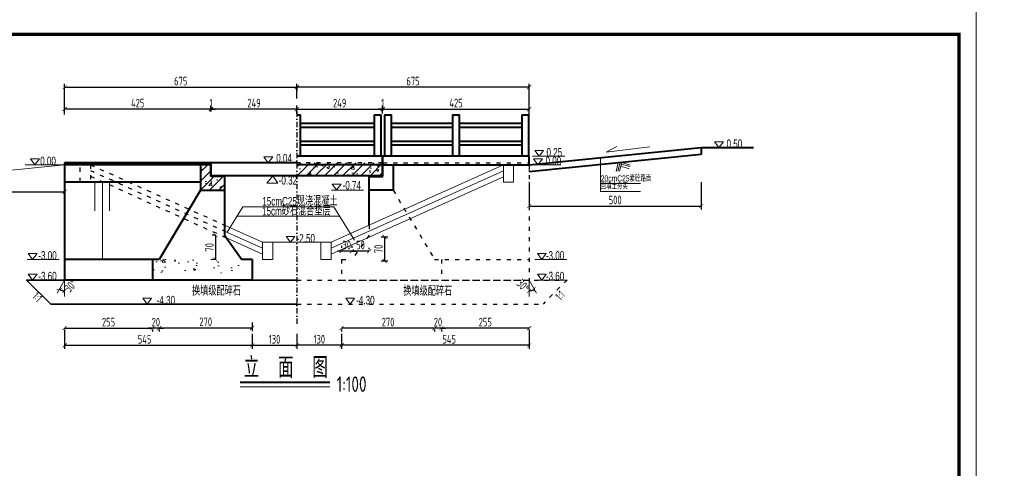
# Model space of a CAD drawing. Header units: inches. Extents: x 97745 to 142261, y 62673 to 100665.
# Tile 32 of 148: x 105171 to 108033, y 75576 to 76881. Entities that reach past the tile are written whole.
import ezdxf
from ezdxf.enums import TextEntityAlignment as Align

# ---------------------------------------------------------------- set-up
doc = ezdxf.new("R2010")
doc.units = ezdxf.units.IN
doc.header["$MEASUREMENT"] = 0
doc.linetypes.add('ACAD_ISO03W100', pattern=[30, 12, -18])
doc.linetypes.add('DASHDOTX2', pattern=[2, 1, -0.5, 0, -0.5])
doc.layers.get('0').update_dxf_attribs({"lineweight": 15})
for name, color, linetype, lineweight in [('BM1', 7, 'Continuous', 15), ('文字', 7, 'Continuous', 20), ('标注', 3, 'Continuous', 18), ('栏杆', 5, 'Continuous', 40), ('粗实线', 7, 'Continuous', 35), ('细实线', 4, 'Continuous', 15), ('虚线', 2, 'ACAD_ISO03W100', 25), ('轮廓线', 1, 'Continuous', 40)]:
    doc.layers.add(name, color=color, linetype=linetype, lineweight=lineweight)
doc.layers.add('轴线', color=3, linetype='DASHDOTX2')
doc.styles.add('03、he-e', font='hztxt_e.shx', dxfattribs={"width": 0.65, "bigfont": 'hztxt.shx'})
doc.styles.add('HZ', font='tssdeng.shx', dxfattribs={"width": 0.65, "bigfont": 'hztxt.shx'})
doc.styles.add('HZTXT', font='tssdeng.shx', dxfattribs={"width": 0.75, "bigfont": 'hztxt.shx'})
doc.styles.get("Standard").update_dxf_attribs({"font": 'hztxt_e.shx', "width": 0.7, "bigfont": 'hztxt.shx'})
doc.dimstyles.new('3', dxfattribs={"dimtxt": 25, "dimasz": 12, "dimexe": 10, "dimexo": 30, "dimgap": 5, "dimtad": 1, "dimdec": 0, "dimzin": 0, "dimdsep": 46, "dimtxsty": 'HZTXT', "dimblk": 'ARCHTICK', "dimcen": 0, "dimclrt": 7, "dimazin": 2, "dimtfac": 1, "dimtdec": 0, "dimtix": 1, "dimtmove": 2, "dimatfit": 3, "dimfxl": 250, "dimtolj": 1, "dimtzin": 0, "dimarcsym": 0})
doc.dimstyles.new('6', dxfattribs={"dimtxt": 25, "dimasz": 12, "dimexe": 10, "dimexo": 130, "dimgap": 5, "dimtad": 1, "dimdec": 0, "dimzin": 0, "dimdsep": 46, "dimtxsty": 'HZTXT', "dimblk": 'ARCHTICK', "dimcen": 0, "dimclrt": 7, "dimazin": 2, "dimtfac": 1, "dimtdec": 0, "dimtix": 1, "dimtmove": 2, "dimatfit": 3, "dimfxl": 250, "dimtolj": 1, "dimtzin": 0, "dimarcsym": 0})
pattern_1 = [(50, (82347.42, -47011.185), (71.726018, -6.275213), [7.5, -82.5]), (355, (82347.42, -47011.185), (-13.875133, 75.219213), [6, -66]), (100.4514, (82353.4, -47011.71), (57.85094, 68.943954), [6.37402, -70.11421]), (46.1842, (82347.42, -46991.185), (106.724105, -16.5519), [11.25, -123.75]), (96.6356, (82356.31, -46992.56), (93.46627, 97.41179), [9.56103, -105.1713]), (351.1842, (82347.42, -46991.18), (93.46619, 97.41186), [9, -99]), (21, (82357.42, -46996.185), (59.690705, -40.26189), [7.5, -82.5]), (326, (82357.42, -46996.185), (24.331533, 72.515005), [6, -66]), (71.4514, (82362.394, -46999.54), (84.022263, 32.25305), [6.37402, -70.11421]), (37.5, (82347.42, -47011.185), (1.2159855, 33.2893854), [0, -65.2, 0, -67, 0, -66.25]), (7.5, (82347.42, -47011.185), (26.306954, 39.441171), [0, -38.2, 0, -63.7, 0, -25.25]), (327.5, (82325.12, -47011.185), (53.3822436, -2.255487), [0, -25, 0, -78, 0, -103.5]), (317.5, (82315.12, -47011.185), (58.318617, 10.010498), [0, -32.5, 0, -51.8, 0, -73.5])]
pattern_2 = [(45, (82347.42, -47011.185), (-13.2582521, 13.2582521), [])]

# ---------------------------------------------------------------- blocks, each defined once
blk = doc.blocks.new('_ArchTick')
at = {"color": 0, "linetype": 'ByBlock', "const_width": 0.15}
blk.add_lwpolyline([(-0.5, -0.5), (0.5, 0.5)], dxfattribs=at)
blk = doc.blocks.new('*D553')
at = {"color": 0, "lineweight": -2}
for p, q in [((105726.8, 76620.8), (105714.8, 76620.8)), ((105726.8, 76613.8), (105726.8, 76630.8)), ((105726.8, 76620.8), (105727.8, 76620.8)), ((105727.8, 76613.8), (105727.8, 76630.8)), ((105727.8, 76620.8), (105739.8, 76620.8))]:
    blk.add_line(p, q, dxfattribs=at)
at = {"color": 0, "lineweight": -2, "xscale": 12, "yscale": 12, "zscale": 12}
blk.add_blockref('_ArchTick', (105726.8, 76620.8), dxfattribs=at)
at = {"color": 0, "lineweight": -2, "xscale": 12, "yscale": 12, "zscale": 12, "rotation": 180}
blk.add_blockref('_ArchTick', (105727.8, 76620.8), dxfattribs=at)
at = {"color": 7, "insert": (105727.3, 76638.3), "char_height": 25, "attachment_point": 5, "style": 'HZTXT'}
blk.add_mtext('\\A1;1', dxfattribs=at)
blk = doc.blocks.new('*D554')
at = {"color": 0, "lineweight": -2}
for p, q in [((106651.8, 76605.1), (106651.8, 76694.6)), ((106651.8, 76684.6), (105976.8, 76684.6)), ((105976.8, 76683.1), (105976.8, 76674.6))]:
    blk.add_line(p, q, dxfattribs=at)
at = {"color": 0, "lineweight": -2, "xscale": 12, "yscale": 12, "zscale": 12, "rotation": 180}
blk.add_blockref('_ArchTick', (105976.8, 76684.6), dxfattribs=at)
at = {"color": 0, "lineweight": -2, "xscale": 12, "yscale": 12, "zscale": 12}
blk.add_blockref('_ArchTick', (106651.8, 76684.6), dxfattribs=at)
at = {"color": 7, "insert": (106314.3, 76702.1), "char_height": 25, "attachment_point": 5, "style": 'HZTXT'}
blk.add_mtext('\\A1;675', dxfattribs=at)
blk = doc.blocks.new('三角形')
at = {"layer": '轮廓线', "color": 0, "lineweight": 20}
for p, q in [((24441.9, 199232.1), (24477.5, 199232.1)), ((24459.3, 199208.6), (24441.9, 199232.1)), ((24477.5, 199232.1), (24459.3, 199208.6))]:
    blk.add_line(p, q, dxfattribs=at)
blk = doc.blocks.new('*D555')
at = {"color": 0, "lineweight": -2}
for p, q in [((106651.8, 75984), (106396.8, 75984)), ((106396.8, 75980), (106396.8, 75974)), ((106651.8, 75980), (106651.8, 75974))]:
    blk.add_line(p, q, dxfattribs=at)
at = {"color": 0, "lineweight": -2, "xscale": 12, "yscale": 12, "zscale": 12, "rotation": 180}
blk.add_blockref('_ArchTick', (106396.8, 75984), dxfattribs=at)
at = {"color": 0, "lineweight": -2, "xscale": 12, "yscale": 12, "zscale": 12}
blk.add_blockref('_ArchTick', (106651.8, 75984), dxfattribs=at)
at = {"color": 7, "insert": (106524.3, 76001.5), "char_height": 25, "attachment_point": 5, "style": 'HZTXT'}
blk.add_mtext('\\A1;255', dxfattribs=at)
blk = doc.blocks.new('*D556')
at = {"color": 0, "lineweight": -2}
for p, q in [((106376.8, 75984), (106364.8, 75984)), ((106396.8, 75984), (106376.8, 75984)), ((106376.8, 75980), (106376.8, 75974)), ((106396.8, 75984), (106408.8, 75984)), ((106396.8, 75980), (106396.8, 75974))]:
    blk.add_line(p, q, dxfattribs=at)
at = {"color": 0, "lineweight": -2, "xscale": 12, "yscale": 12, "zscale": 12}
blk.add_blockref('_ArchTick', (106376.8, 75984), dxfattribs=at)
at = {"color": 0, "lineweight": -2, "xscale": 12, "yscale": 12, "zscale": 12, "rotation": 180}
blk.add_blockref('_ArchTick', (106396.8, 75984), dxfattribs=at)
at = {"color": 7, "insert": (106386.8, 76001.5), "char_height": 25, "attachment_point": 5, "style": 'HZTXT'}
blk.add_mtext('\\A1;20', dxfattribs=at)
blk = doc.blocks.new('*D557')
at = {"color": 0, "lineweight": -2}
for p, q in [((106376.8, 75984), (106106.8, 75984)), ((106106.8, 75980), (106106.8, 75974)), ((106376.8, 75980), (106376.8, 75974))]:
    blk.add_line(p, q, dxfattribs=at)
at = {"color": 0, "lineweight": -2, "xscale": 12, "yscale": 12, "zscale": 12, "rotation": 180}
blk.add_blockref('_ArchTick', (106106.8, 75984), dxfattribs=at)
at = {"color": 0, "lineweight": -2, "xscale": 12, "yscale": 12, "zscale": 12}
blk.add_blockref('_ArchTick', (106376.8, 75984), dxfattribs=at)
at = {"color": 7, "insert": (106241.8, 76001.5), "char_height": 25, "attachment_point": 5, "style": 'HZTXT'}
blk.add_mtext('\\A1;270', dxfattribs=at)
blk = doc.blocks.new('*D558')
at = {"color": 0, "lineweight": -2}
for p, q in [((106651.8, 75980), (106651.8, 75924)), ((106106.8, 75967.6), (106106.8, 75924)), ((106651.8, 75934), (106106.8, 75934))]:
    blk.add_line(p, q, dxfattribs=at)
at = {"color": 0, "lineweight": -2, "xscale": 12, "yscale": 12, "zscale": 12, "rotation": 180}
blk.add_blockref('_ArchTick', (106106.8, 75934), dxfattribs=at)
at = {"color": 0, "lineweight": -2, "xscale": 12, "yscale": 12, "zscale": 12}
blk.add_blockref('_ArchTick', (106651.8, 75934), dxfattribs=at)
at = {"color": 7, "insert": (106419.3, 75951.5), "char_height": 25, "attachment_point": 5, "style": 'HZTXT'}
blk.add_mtext('\\A1;545', dxfattribs=at)
blk = doc.blocks.new('*D559')
at = {"color": 0, "lineweight": -2}
for p, q in [((105301.8, 75984), (105556.8, 75984)), ((105301.8, 75980), (105301.8, 75974)), ((105556.8, 75979.3), (105556.8, 75974))]:
    blk.add_line(p, q, dxfattribs=at)
at = {"color": 0, "lineweight": -2, "xscale": 12, "yscale": 12, "zscale": 12, "rotation": 180}
blk.add_blockref('_ArchTick', (105301.8, 75984), dxfattribs=at)
at = {"color": 0, "lineweight": -2, "xscale": 12, "yscale": 12, "zscale": 12}
blk.add_blockref('_ArchTick', (105556.8, 75984), dxfattribs=at)
at = {"color": 7, "insert": (105429.3, 76001.5), "char_height": 25, "attachment_point": 5, "style": 'HZTXT'}
blk.add_mtext('\\A1;255', dxfattribs=at)
blk = doc.blocks.new('*D560')
at = {"color": 0, "lineweight": -2}
for p, q in [((105576.8, 75984.7), (105846.8, 75984.7)), ((105576.8, 75979.3), (105576.8, 75974.7)), ((105846.8, 76000.7), (105846.8, 75974.7))]:
    blk.add_line(p, q, dxfattribs=at)
at = {"color": 0, "lineweight": -2, "xscale": 12, "yscale": 12, "zscale": 12, "rotation": 180}
blk.add_blockref('_ArchTick', (105576.8, 75984.7), dxfattribs=at)
at = {"color": 0, "lineweight": -2, "xscale": 12, "yscale": 12, "zscale": 12}
blk.add_blockref('_ArchTick', (105846.8, 75984.7), dxfattribs=at)
at = {"color": 7, "insert": (105711.8, 76002.2), "char_height": 25, "attachment_point": 5, "style": 'HZTXT'}
blk.add_mtext('\\A1;270', dxfattribs=at)
blk = doc.blocks.new('*D561')
at = {"color": 0, "lineweight": -2}
for p, q in [((105301.8, 75977.6), (105301.8, 75924)), ((105846.8, 75967.6), (105846.8, 75924)), ((105301.8, 75934), (105846.8, 75934))]:
    blk.add_line(p, q, dxfattribs=at)
at = {"color": 0, "lineweight": -2, "xscale": 12, "yscale": 12, "zscale": 12, "rotation": 180}
blk.add_blockref('_ArchTick', (105301.8, 75934), dxfattribs=at)
at = {"color": 0, "lineweight": -2, "xscale": 12, "yscale": 12, "zscale": 12}
blk.add_blockref('_ArchTick', (105846.8, 75934), dxfattribs=at)
at = {"color": 7, "insert": (105534.3, 75951.5), "char_height": 25, "attachment_point": 5, "style": 'HZTXT'}
blk.add_mtext('\\A1;545', dxfattribs=at)
blk = doc.blocks.new('*D562')
at = {"color": 0, "lineweight": -2}
for p, q in [((105301.8, 76613.8), (105301.8, 76630.8)), ((105726.8, 76620.8), (105301.8, 76620.8)), ((105726.8, 76613.8), (105726.8, 76630.8))]:
    blk.add_line(p, q, dxfattribs=at)
at = {"color": 0, "lineweight": -2, "xscale": 12, "yscale": 12, "zscale": 12, "rotation": 180}
blk.add_blockref('_ArchTick', (105301.8, 76620.8), dxfattribs=at)
at = {"color": 0, "lineweight": -2, "xscale": 12, "yscale": 12, "zscale": 12}
blk.add_blockref('_ArchTick', (105726.8, 76620.8), dxfattribs=at)
at = {"color": 7, "insert": (105514.3, 76638.3), "char_height": 25, "attachment_point": 5, "style": 'HZTXT'}
blk.add_mtext('\\A1;425', dxfattribs=at)
blk = doc.blocks.new('*D563')
at = {"color": 0, "lineweight": -2}
for p, q in [((105846.8, 75967.6), (105846.8, 75924)), ((105976.8, 75965.1), (105976.8, 75924)), ((105846.8, 75934), (105976.8, 75934))]:
    blk.add_line(p, q, dxfattribs=at)
at = {"color": 0, "lineweight": -2, "xscale": 12, "yscale": 12, "zscale": 12, "rotation": 180}
blk.add_blockref('_ArchTick', (105846.8, 75934), dxfattribs=at)
at = {"color": 0, "lineweight": -2, "xscale": 12, "yscale": 12, "zscale": 12}
blk.add_blockref('_ArchTick', (105976.8, 75934), dxfattribs=at)
at = {"color": 7, "insert": (105911.8, 75951.5), "char_height": 25, "attachment_point": 5, "style": 'HZTXT'}
blk.add_mtext('\\A1;130', dxfattribs=at)
blk = doc.blocks.new('*D564')
at = {"color": 0, "lineweight": -2}
for p, q in [((106226.8, 76615.7), (106226.8, 76630.8)), ((106226.8, 76620.8), (106651.8, 76620.8)), ((106651.8, 76608.3), (106651.8, 76630.8))]:
    blk.add_line(p, q, dxfattribs=at)
at = {"color": 0, "lineweight": -2, "xscale": 12, "yscale": 12, "zscale": 12, "rotation": 180}
blk.add_blockref('_ArchTick', (106226.8, 76620.8), dxfattribs=at)
at = {"color": 0, "lineweight": -2, "xscale": 12, "yscale": 12, "zscale": 12}
blk.add_blockref('_ArchTick', (106651.8, 76620.8), dxfattribs=at)
at = {"color": 7, "insert": (106439.3, 76638.3), "char_height": 25, "attachment_point": 5, "style": 'HZTXT'}
blk.add_mtext('\\A1;425', dxfattribs=at)
blk = doc.blocks.new('*D565')
at = {"color": 0, "lineweight": -2}
for p, q in [((105976.8, 75967.6), (105976.8, 75924)), ((106106.8, 75967.6), (106106.8, 75924)), ((106106.8, 75934), (105976.8, 75934))]:
    blk.add_line(p, q, dxfattribs=at)
at = {"color": 0, "lineweight": -2, "xscale": 12, "yscale": 12, "zscale": 12, "rotation": 180}
blk.add_blockref('_ArchTick', (105976.8, 75934), dxfattribs=at)
at = {"color": 0, "lineweight": -2, "xscale": 12, "yscale": 12, "zscale": 12}
blk.add_blockref('_ArchTick', (106106.8, 75934), dxfattribs=at)
at = {"color": 7, "insert": (106041.8, 75951.5), "char_height": 25, "attachment_point": 5, "style": 'HZTXT'}
blk.add_mtext('\\A1;130', dxfattribs=at)
blk = doc.blocks.new('*D586')
at = {"color": 0, "lineweight": -2}
for p, q in [((105976.8, 76608.3), (105976.8, 76630.8)), ((105976.8, 76620.8), (106225.8, 76620.8)), ((106225.8, 76608.3), (106225.8, 76630.8))]:
    blk.add_line(p, q, dxfattribs=at)
at = {"color": 0, "lineweight": -2, "xscale": 12, "yscale": 12, "zscale": 12, "rotation": 180}
blk.add_blockref('_ArchTick', (105976.8, 76620.8), dxfattribs=at)
at = {"color": 0, "lineweight": -2, "xscale": 12, "yscale": 12, "zscale": 12}
blk.add_blockref('_ArchTick', (106225.8, 76620.8), dxfattribs=at)
at = {"color": 7, "insert": (106101.3, 76638.3), "char_height": 25, "attachment_point": 5, "style": 'HZTXT'}
blk.add_mtext('\\A1;249', dxfattribs=at)
blk = doc.blocks.new('*D590')
at = {"color": 0, "lineweight": -2}
for p, q in [((105727.8, 76613.8), (105727.8, 76630.8)), ((105976.8, 76620.8), (105727.8, 76620.8)), ((105976.8, 76613.8), (105976.8, 76630.8))]:
    blk.add_line(p, q, dxfattribs=at)
at = {"color": 0, "lineweight": -2, "xscale": 12, "yscale": 12, "zscale": 12, "rotation": 180}
blk.add_blockref('_ArchTick', (105727.8, 76620.8), dxfattribs=at)
at = {"color": 0, "lineweight": -2, "xscale": 12, "yscale": 12, "zscale": 12}
blk.add_blockref('_ArchTick', (105976.8, 76620.8), dxfattribs=at)
at = {"color": 7, "insert": (105852.3, 76638.3), "char_height": 25, "attachment_point": 5, "style": 'HZTXT'}
blk.add_mtext('\\A1;249', dxfattribs=at)
blk = doc.blocks.new('*D600')
at = {"color": 0, "lineweight": -2}
for p, q in [((105301.8, 76605.1), (105301.8, 76694.6)), ((105976.8, 76651.8), (105976.8, 76694.6)), ((105301.8, 76684.6), (105976.8, 76684.6))]:
    blk.add_line(p, q, dxfattribs=at)
at = {"color": 0, "lineweight": -2, "xscale": 12, "yscale": 12, "zscale": 12, "rotation": 180}
blk.add_blockref('_ArchTick', (105301.8, 76684.6), dxfattribs=at)
at = {"color": 0, "lineweight": -2, "xscale": 12, "yscale": 12, "zscale": 12}
blk.add_blockref('_ArchTick', (105976.8, 76684.6), dxfattribs=at)
at = {"color": 7, "insert": (105639.3, 76702.1), "char_height": 25, "attachment_point": 5, "style": 'HZTXT'}
blk.add_mtext('\\A1;675', dxfattribs=at)
blk = doc.blocks.new('*D604')
at = {"color": 0, "lineweight": -2}
for p, q in [((106225.8, 76620.8), (106213.8, 76620.8)), ((106225.8, 76615.7), (106225.8, 76630.8)), ((106226.8, 76620.8), (106225.8, 76620.8)), ((106226.8, 76615.7), (106226.8, 76630.8)), ((106226.8, 76620.8), (106238.8, 76620.8))]:
    blk.add_line(p, q, dxfattribs=at)
at = {"color": 0, "lineweight": -2, "xscale": 12, "yscale": 12, "zscale": 12}
blk.add_blockref('_ArchTick', (106225.8, 76620.8), dxfattribs=at)
at = {"color": 0, "lineweight": -2, "xscale": 12, "yscale": 12, "zscale": 12, "rotation": 180}
blk.add_blockref('_ArchTick', (106226.8, 76620.8), dxfattribs=at)
at = {"color": 7, "insert": (106226.3, 76638.3), "char_height": 25, "attachment_point": 5, "style": 'HZTXT'}
blk.add_mtext('\\A1;1', dxfattribs=at)
blk = doc.blocks.new('*D605')
at = {"color": 0, "lineweight": -2}
for p, q in [((106136.8, 76223.2), (106136.8, 76217.9)), ((106186.8, 76207.9), (106136.8, 76207.9)), ((106186.8, 76213.2), (106186.8, 76217.9))]:
    blk.add_line(p, q, dxfattribs=at)
at = {"color": 0, "lineweight": -2, "xscale": 12, "yscale": 12, "zscale": 12, "rotation": 180}
blk.add_blockref('_ArchTick', (106136.8, 76207.9), dxfattribs=at)
at = {"color": 0, "lineweight": -2, "xscale": 12, "yscale": 12, "zscale": 12}
blk.add_blockref('_ArchTick', (106186.8, 76207.9), dxfattribs=at)
at = {"color": 7, "insert": (106161.8, 76225.4), "char_height": 25, "attachment_point": 5, "style": 'HZTXT'}
blk.add_mtext('\\A1;50', dxfattribs=at)
blk = doc.blocks.new('*D606')
at = {"color": 0, "lineweight": -2}
for p, q in [((106106.8, 76207.9), (106094.8, 76207.9)), ((106106.8, 76223.2), (106106.8, 76217.9)), ((106136.8, 76207.9), (106106.8, 76207.9)), ((106136.8, 76223.2), (106136.8, 76217.9)), ((106136.8, 76207.9), (106148.8, 76207.9))]:
    blk.add_line(p, q, dxfattribs=at)
at = {"color": 0, "lineweight": -2, "xscale": 12, "yscale": 12, "zscale": 12}
blk.add_blockref('_ArchTick', (106106.8, 76207.9), dxfattribs=at)
at = {"color": 0, "lineweight": -2, "xscale": 12, "yscale": 12, "zscale": 12, "rotation": 180}
blk.add_blockref('_ArchTick', (106136.8, 76207.9), dxfattribs=at)
at = {"color": 7, "insert": (106121.8, 76225.4), "char_height": 25, "attachment_point": 5, "style": 'HZTXT'}
blk.add_mtext('\\A1;30', dxfattribs=at)
blk = doc.blocks.new('*D607')
at = {"color": 0, "lineweight": -2}
for p, q in [((105740.4, 76253.8), (105730.4, 76253.8)), ((105740.4, 76253.8), (105740.4, 76183.8)), ((105740.4, 76183.8), (105730.4, 76183.8))]:
    blk.add_line(p, q, dxfattribs=at)
at = {"color": 0, "lineweight": -2, "xscale": 12, "yscale": 12, "zscale": 12}
for p, rotation in [((105740.4, 76253.8), 90), ((105740.4, 76183.8), 270)]:
    blk.add_blockref('_ArchTick', p, dxfattribs=dict(at, rotation=rotation))
at = {"color": 7, "insert": (105722.9, 76218.8), "char_height": 25, "attachment_point": 5, "rotation": 90, "style": 'HZTXT'}
blk.add_mtext('\\A1;70', dxfattribs=at)
blk = doc.blocks.new('*D608')
at = {"color": 0, "lineweight": -2}
for p, q in [((106221.6, 76249.2), (106241.6, 76249.2)), ((106231.6, 76249.2), (106231.6, 76179.2)), ((106221.6, 76179.2), (106241.6, 76179.2))]:
    blk.add_line(p, q, dxfattribs=at)
at = {"color": 0, "lineweight": -2, "xscale": 12, "yscale": 12, "zscale": 12}
for p, rotation in [((106231.6, 76249.2), 90), ((106231.6, 76179.2), 270)]:
    blk.add_blockref('_ArchTick', p, dxfattribs=dict(at, rotation=rotation))
at = {"color": 7, "insert": (106214.1, 76214.2), "char_height": 25, "attachment_point": 5, "rotation": 90, "style": 'HZTXT'}
blk.add_mtext('\\A1;70', dxfattribs=at)
blk = doc.blocks.new('*D618')
at = {"color": 0, "lineweight": -2}
for p, q in [((105556.8, 75984), (105544.8, 75984)), ((105576.8, 75984), (105556.8, 75984)), ((105556.8, 75980), (105556.8, 75974)), ((105576.8, 75984), (105588.8, 75984)), ((105576.8, 75980), (105576.8, 75974))]:
    blk.add_line(p, q, dxfattribs=at)
at = {"color": 0, "lineweight": -2, "xscale": 12, "yscale": 12, "zscale": 12}
blk.add_blockref('_ArchTick', (105556.8, 75984), dxfattribs=at)
at = {"color": 0, "lineweight": -2, "xscale": 12, "yscale": 12, "zscale": 12, "rotation": 180}
blk.add_blockref('_ArchTick', (105576.8, 75984), dxfattribs=at)
at = {"color": 7, "insert": (105566.8, 76001.5), "char_height": 25, "attachment_point": 5, "style": 'HZTXT'}
blk.add_mtext('\\A1;20', dxfattribs=at)
blk = doc.blocks.new('*D632')
at = {"color": 0, "lineweight": -2}
blk.add_arc((105301.8, 76123.8), 31.1, 240, 270, dxfattribs=at)
at = {"color": 0, "lineweight": -2, "xscale": 12, "yscale": 12, "zscale": 12}
for p, rotation in [((105286.3, 76096.9), 149.9999999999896), ((105301.8, 76092.7), 359.9999999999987)]:
    blk.add_blockref('_ArchTick', p, dxfattribs=dict(at, rotation=rotation))
at = {"color": 7, "insert": (105319.6, 76107.3), "char_height": 25, "attachment_point": 5, "rotation": 47.0299, "style": 'HZTXT'}
blk.add_mtext('\\A1;30°', dxfattribs=at)
blk = doc.blocks.new('*D633')
at = {"color": 0, "lineweight": -2}
blk.add_arc((106651.8, 76123.8), 31.1, 270, 300, dxfattribs=at)
at = {"color": 0, "lineweight": -2, "xscale": 12, "yscale": 12, "zscale": 12}
for p, rotation in [((106651.8, 76092.7), 180.0000000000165), ((106667.4, 76096.9), 30.00000000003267)]:
    blk.add_blockref('_ArchTick', p, dxfattribs=dict(at, rotation=rotation))
at = {"color": 7, "insert": (106634.1, 76107.3), "char_height": 25, "attachment_point": 5, "rotation": 312.9701, "style": 'HZTXT'}
blk.add_mtext('\\A1;30°', dxfattribs=at)
blk = doc.blocks.new('*D2032')
at = {"color": 0, "lineweight": -2}
for p, q in [((106651.8, 76408.8), (106651.8, 76329)), ((107151.8, 76408.8), (107151.8, 76329)), ((106651.8, 76339), (107151.8, 76339))]:
    blk.add_line(p, q, dxfattribs=at)
at = {"color": 0, "lineweight": -2, "xscale": 12, "yscale": 12, "zscale": 12, "rotation": 180}
blk.add_blockref('_ArchTick', (106651.8, 76339), dxfattribs=at)
at = {"color": 0, "lineweight": -2, "xscale": 12, "yscale": 12, "zscale": 12}
blk.add_blockref('_ArchTick', (107151.8, 76339), dxfattribs=at)
at = {"color": 7, "insert": (106901.8, 76356.5), "char_height": 25, "attachment_point": 5, "style": 'HZTXT'}
blk.add_mtext('\\A1;500', dxfattribs=at)
blk = doc.blocks.new('*D2035')
at = {"color": 0, "lineweight": -2}
for p, q in [((104801.8, 76387.1), (104801.8, 76370.4)), ((104801.8, 76380.4), (105301.8, 76380.4)), ((105301.8, 76390.6), (105301.8, 76370.4))]:
    blk.add_line(p, q, dxfattribs=at)
at = {"color": 0, "lineweight": -2, "xscale": 12, "yscale": 12, "zscale": 12, "rotation": 180}
blk.add_blockref('_ArchTick', (104801.8, 76380.4), dxfattribs=at)
at = {"color": 0, "lineweight": -2, "xscale": 12, "yscale": 12, "zscale": 12}
blk.add_blockref('_ArchTick', (105301.8, 76380.4), dxfattribs=at)
at = {"color": 7, "insert": (105051.8, 76397.9), "char_height": 25, "attachment_point": 5, "style": 'HZTXT'}
blk.add_mtext('\\A1;500', dxfattribs=at)

msp = doc.modelspace()

# ---------------------------------------------------------------- hatches: boundary and pattern name
h = msp.add_hatch()
h.set_pattern_fill('AR-CONC', color=256, scale=10, style=0)
h.set_pattern_definition(pattern_1)
h.paths.add_polyline_path([(105976.826, 76426.756), (106225.826, 76426.756), (106225.826, 76464.686), (105976.826, 76464.686)])
h = msp.add_hatch()
h.set_pattern_fill('ANSI31', color=256, scale=150, style=0)
h.set_pattern_definition(pattern_2)
h.paths.add_polyline_path([(105976.826, 76426.756), (106225.826, 76426.756), (106225.826, 76464.686), (105976.826, 76464.686)])
h = msp.add_hatch()
h.set_pattern_fill('ANSI31', color=256, scale=150, style=0)
h.set_pattern_definition(pattern_2)
h.paths.add_polyline_path([(105696.826, 76384.756), (105766.826, 76384.756), (105766.826, 76421.756), (105726.826, 76421.756), (105726.826, 76458.756), (105696.826, 76458.756)])
h = msp.add_hatch()
h.set_pattern_fill('AR-CONC', color=256, scale=10, style=0)
h.set_pattern_definition(pattern_1)
h.paths.add_polyline_path([(105696.826, 76384.756), (105766.826, 76384.756), (105766.826, 76421.756), (105726.826, 76421.756), (105726.826, 76458.756), (105696.826, 76458.756)])
h = msp.add_hatch()
h.set_pattern_fill('AR-CONC', color=256, scale=10, style=0)
h.set_pattern_definition([(130, (196855.37, -123993.646), (-71.726018, -6.275213), [7.5, -82.5]), (185, (196855.37, -123993.646), (13.875133, 75.219213), [6, -66]), (79.5486, (196849.39, -123994.17), (-57.850938, 68.943954), [6.37402, -70.11421]), (133.8158, (196855.37, -123973.65), (-106.724105, -16.5519), [11.25, -123.75]), (83.3644, (196846.48, -123975.03), (-93.46627, 97.411787), [9.56103, -105.1713]), (188.8158, (196855.37, -123973.65), (-93.466195, 97.41186), [9, -99]), (159, (196845.37, -123978.646), (-59.690705, -40.261889), [7.5, -82.5]), (214, (196845.37, -123978.646), (-24.331533, 72.515005), [6, -66]), (108.5486, (196840.395, -123982), (-84.022263, 32.25305), [6.37402, -70.11421]), (142.5, (196855.37, -123993.646), (-1.2159855, 33.2893854), [0, -65.2, 0, -67, 0, -66.25]), (172.5, (196855.37, -123993.646), (-26.306954, 39.441171), [0, -38.2, 0, -63.7, 0, -25.25]), (212.5, (196877.67, -123993.646), (-53.3822436, -2.2554872), [0, -25, 0, -78, 0, -103.5]), (222.5, (196887.67, -123993.646), (-58.318617, 10.010498), [0, -32.5, 0, -51.8, 0, -73.5])])
h.paths.add_polyline_path([(105556.528, 76143.845), (105806.826, 76143.845), (105806.826, 76183.845), (105556.528, 76183.845)])

# ---------------------------------------------------------------- linework, layer by layer
for p, q in [((106755.221, 76483.756), (106661.954, 76483.756)), ((105376.826, 76458.756), (105186.792, 76458.756)), ((106576.826, 76458.756), (106076.826, 76233.842)), ((106576.826, 76441.263), (106076.826, 76216.349)), ((106576.826, 76458.756), (106651.826, 76458.756)), ((105389.87, 76408.756), (105389.87, 76324.566)), ((105411.381, 76408.756), (105411.381, 76183.845)), ((105432.085, 76408.756), (105432.085, 76324.566)), ((105906.927, 76426.756), (105889.945, 76405.829)), ((105889.945, 76405.829), (105921.782, 76405.829)), ((105921.782, 76405.829), (105906.927, 76426.756)), ((106576.826, 76423.77), (106076.826, 76198.857)), ((106170.641, 76384.756), (106077.374, 76384.756)), ((105766.826, 76283.323), (105876.826, 76233.842)), ((105766.826, 76266.081), (105876.826, 76216.349)), ((105772.127, 76246.424), (105876.826, 76198.857)), ((105976.826, 76233.842), (105876.826, 76233.842)), ((105976.826, 76233.842), (106076.826, 76233.842)), ((105286.155, 76183.845), (105192.888, 76183.845)), ((106761.255, 76183.845), (106667.987, 76183.845)), ((105283.128, 76123.845), (105189.861, 76123.845)), ((105301.826, 76123.845), (105280.014, 76086.066)), ((105301.826, 76123.845), (105301.826, 76076.141)), ((106651.826, 76123.845), (106673.638, 76086.066)), ((106651.826, 76123.845), (106651.826, 76076.141)), ((106761.255, 76123.845), (106667.987, 76123.845))]:
    msp.add_line(p, q)
at = {"ltscale": 2}
msp.add_line((105812.256, 75812.855), (106072.579, 75812.855), dxfattribs=at)
at = {"layer": 'BM1'}
for p, q in [((106875.846, 76495.746), (106906.207, 76512.129)), ((107002.756, 76510.915), (106875.846, 76495.746)), ((106910.717, 76464.645), (106904.552, 76439.635)), ((106915.986, 76465.172), (106909.821, 76440.162)), ((106921.05, 76465.678), (106914.885, 76440.669)), ((106921.05, 76465.678), (106945.527, 76458.192)), ((104801.826, 76408.756), (105301.826, 76458.756)), ((106576.826, 76458.756), (106576.826, 76408.756)), ((106606.826, 76408.756), (106606.826, 76458.756)), ((106744.359, 76458.756), (106651.826, 76458.756)), ((106651.826, 76438.756), (106651.826, 76458.756)), ((106918.408, 76454.963), (106942.885, 76447.477)), ((106919.88, 76460.934), (106944.357, 76453.448)), ((106576.826, 76408.756), (106606.826, 76408.756)), ((105773.703, 76262.917), (105819.485, 76336.169)), ((106084.167, 76336.169), (105819.485, 76336.169)), ((106114.049, 76288.357), (106084.167, 76336.169)), ((106100.907, 76309.384), (105802.745, 76309.384)), ((106144.579, 76239.508), (106114.049, 76288.357)), ((105876.826, 76233.842), (105876.826, 76183.842)), ((105906.826, 76183.842), (105906.826, 76233.842)), ((106046.826, 76183.842), (106046.826, 76233.842)), ((106076.826, 76233.842), (106076.826, 76183.842)), ((105876.826, 76183.842), (105906.826, 76183.842)), ((106076.826, 76183.842), (106046.826, 76183.842))]:
    msp.add_line(p, q, dxfattribs=at)
at = {"layer": 'BM1', "const_width": 1}
for points in [[(103708.27, 76918.642), (107951.098, 76918.642), (107951.098, 73918.339), (103708.27, 73918.339), (103708.27, 76918.642)], [(107951.098, 76918.642), (112193.926, 76918.642), (112193.926, 73918.339), (107951.098, 73918.339), (107951.098, 76918.642)]]:
    msp.add_lwpolyline(points, dxfattribs=at)
at = {"layer": 'BM1'}
for points in [[(103708.27, 76918.642), (107951.098, 76918.642), (107951.098, 73918.339), (103708.27, 73918.339)], [(107951.098, 76918.642), (112193.926, 76918.642), (112193.926, 73918.339), (107951.098, 73918.339)]]:
    msp.add_lwpolyline(points, close=True, dxfattribs=at)
at = {"layer": 'BM1', "color": 0, "linetype": 'Continuous', "const_width": 9.999}
msp.add_lwpolyline([(103876.114, 73968.334), (103876.114, 76838.341), (107901.103, 76838.341), (107901.103, 73968.334)], close=True, dxfattribs=at)
at = {"layer": '标注', "color": 9, "ltscale": 0.5}
for p, q in [((106859.355, 76404.892), (106975.843, 76404.892)), ((106859.355, 76381.163), (106975.843, 76381.163))]:
    msp.add_line(p, q, dxfattribs=at)
msp.add_lwpolyline([(106859.355, 76381.163), (106859.355, 76479.509), (106859.355, 76479.509)], dxfattribs=at)
at = {"layer": '栏杆'}
for p, q in [((105976.826, 76603.756), (105986.826, 76603.756)), ((105986.826, 76483.756), (105986.826, 76603.756)), ((105986.826, 76579.756), (106201.826, 76579.756)), ((106201.826, 76603.756), (106201.826, 76483.756)), ((106201.826, 76603.756), (106221.826, 76603.756)), ((106221.826, 76483.756), (106221.826, 76603.756)), ((106231.826, 76603.756), (106231.826, 76483.756)), ((106231.826, 76603.756), (106251.826, 76603.756)), ((106251.826, 76483.756), (106251.826, 76603.756)), ((106251.826, 76579.756), (106429.326, 76579.756)), ((106429.326, 76603.756), (106429.326, 76483.756)), ((106429.326, 76603.756), (106449.326, 76603.756)), ((106449.326, 76483.756), (106449.326, 76603.756)), ((106449.326, 76579.756), (106630.682, 76579.756)), ((106630.682, 76603.756), (106630.682, 76483.756)), ((106630.682, 76603.756), (106650.682, 76603.756)), ((106650.682, 76483.756), (106650.682, 76603.756)), ((106201.826, 76567.756), (105986.826, 76567.756)), ((106429.326, 76567.756), (106251.826, 76567.756)), ((106630.682, 76567.756), (106449.326, 76567.756)), ((105986.826, 76527.756), (106201.826, 76527.756)), ((106251.826, 76527.756), (106429.326, 76527.756)), ((106449.326, 76527.756), (106630.682, 76527.756)), ((106201.826, 76515.756), (105986.826, 76515.756)), ((106429.326, 76515.756), (106251.826, 76515.756)), ((106630.682, 76515.756), (106449.326, 76515.756))]:
    msp.add_line(p, q, dxfattribs=at)
at = {"layer": '粗实线'}
for p, q in [((105976.826, 76123.845), (105191.412, 76123.845)), ((105191.412, 76123.845), (105261.412, 76053.845)), ((105976.826, 76053.845), (105261.412, 76053.845))]:
    msp.add_line(p, q, dxfattribs=at)
at = {"layer": '虚线'}
for p, q in [((106225.826, 76464.686), (105976.826, 76464.686)), ((106226.826, 76464.686), (106651.826, 76464.686)), ((105346.826, 76408.756), (105346.826, 76458.756)), ((105376.826, 76458.756), (105376.826, 76458.756)), ((105376.826, 76458.756), (105766.826, 76283.323)), ((105376.826, 76458.756), (105376.826, 76408.756)), ((105376.826, 76442.404), (105766.826, 76266.081)), ((106651.826, 76458.756), (106651.826, 76123.845)), ((105376.826, 76408.756), (105346.826, 76408.756)), ((105376.826, 76426.019), (105766.826, 76248.832)), ((106256.826, 76384.756), (106376.826, 76183.845)), ((106186.826, 76367.759), (106186.826, 76368.756)), ((106186.826, 76283.323), (106186.826, 76253.845)), ((106186.826, 76253.845), (106136.826, 76183.845)), ((106106.826, 76183.845), (106106.826, 76123.845)), ((106106.826, 76183.845), (106136.826, 76183.845)), ((106376.826, 76183.845), (106651.826, 76183.845)), ((106396.826, 76183.845), (106396.826, 76123.845)), ((105976.826, 76123.845), (106762.241, 76123.845)), ((106106.826, 76123.845), (106651.826, 76123.845)), ((106762.241, 76123.845), (106692.241, 76053.845)), ((105976.826, 76053.845), (106692.241, 76053.845))]:
    msp.add_line(p, q, dxfattribs=at)
at = {"layer": '轮廓线', "color": 0, "lineweight": 20}
for p, q in [((107190.915, 76525.696), (107216.59, 76525.696)), ((107203.461, 76508.756), (107190.915, 76525.696)), ((107216.59, 76525.696), (107203.461, 76508.756)), ((106667.952, 76500.696), (106693.627, 76500.696)), ((106680.498, 76483.756), (106667.952, 76500.696)), ((106693.627, 76500.696), (106680.498, 76483.756)), ((105202.827, 76475.696), (105228.503, 76475.696)), ((105215.373, 76458.756), (105202.827, 76475.696)), ((105228.503, 76475.696), (105215.373, 76458.756)), ((105881.058, 76481.626), (105906.733, 76481.626)), ((105893.603, 76464.686), (105881.058, 76481.626)), ((105906.733, 76481.626), (105893.603, 76464.686)), ((106664.804, 76475.696), (106690.479, 76475.696)), ((106677.349, 76458.756), (106664.804, 76475.696)), ((106690.479, 76475.696), (106677.349, 76458.756))]:
    msp.add_line(p, q, dxfattribs=at)
at = {"layer": '轮廓线'}
for p, q in [((106651.826, 76458.756), (107151.826, 76508.756)), ((107151.826, 76508.756), (107151.826, 76488.756)), ((107151.826, 76508.756), (107303.837, 76508.756)), ((107151.826, 76508.756), (107274.797, 76508.756)), ((105726.826, 76464.686), (105301.826, 76464.686)), ((105301.826, 76464.686), (105301.826, 76123.845)), ((105726.826, 76424.756), (105726.826, 76464.686)), ((105727.826, 76426.756), (105727.826, 76464.756)), ((105976.826, 76464.686), (105727.826, 76464.686)), ((106225.826, 76483.756), (105976.826, 76483.756)), ((106225.826, 76426.756), (106225.826, 76483.756)), ((106226.826, 76424.756), (106226.826, 76483.756)), ((106651.826, 76483.756), (106226.826, 76483.756)), ((107151.826, 76488.756), (106651.826, 76438.756)), ((106651.826, 76458.756), (106651.826, 76483.756)), ((105696.826, 76458.756), (105301.826, 76458.756)), ((105726.826, 76458.756), (105696.826, 76458.756)), ((105696.826, 76458.756), (105696.826, 76384.756)), ((106225.826, 76458.756), (105976.826, 76458.756)), ((106226.826, 76458.756), (106651.826, 76458.756)), ((106256.826, 76458.756), (106256.826, 76384.756)), ((105696.826, 76408.756), (105301.826, 76408.756)), ((105766.826, 76424.756), (105726.826, 76424.756)), ((106225.826, 76426.756), (105727.826, 76426.756)), ((105766.826, 76424.756), (105766.826, 76253.845)), ((106186.826, 76380.756), (106186.826, 76424.756)), ((106186.826, 76424.756), (106226.826, 76424.756)), ((105696.826, 76384.756), (105576.826, 76183.845)), ((105696.826, 76384.756), (105766.826, 76384.756)), ((106256.826, 76384.756), (106186.826, 76384.756)), ((106186.826, 76283.323), (106186.826, 76380.756)), ((105766.826, 76253.845), (105816.826, 76183.845)), ((105576.826, 76183.845), (105301.826, 76183.845)), ((105556.826, 76183.845), (105556.826, 76123.845)), ((105846.826, 76183.845), (105816.826, 76183.845)), ((105846.826, 76183.845), (105846.826, 76123.845)), ((105846.826, 76123.845), (105301.826, 76123.845))]:
    msp.add_line(p, q, dxfattribs=at)
at = {"layer": '轮廓线', "ltscale": 2}
msp.add_line((105812.256, 75826.621), (106072.579, 75826.621), dxfattribs=at)
at = {"layer": '轴线', "ltscale": 15}
msp.add_line((105976.826, 76613.595), (105976.826, 75995.101), dxfattribs=at)

# ---------------------------------------------------------------- block references
at = {"xscale": 0.7200000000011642, "yscale": 0.7200000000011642, "zscale": 0.7200000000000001}
for p in [(88481.285, -67044.402), (88347.075, -67196.315), (87597.744, -67246.312), (89077.694, -67246.312), (87597.744, -67306.312), (89077.694, -67306.312), (87930.787, -67376.312), (88520.725, -67376.312)]:
    msp.add_blockref('三角形', p, dxfattribs=at)

# ---------------------------------------------------------------- texts
at = {"width": 0.7}
for s, p in [('0.50', (107225.541, 76507.632)), ('0.04', (105916.824, 76465.562)), ('0.25', (106702.181, 76482.632)), ('0.00', (105230.902, 76457.632)), ('0.00', (106699.429, 76457.632)), ('-0.32', (105924.022, 76401.35)), ('-0.74', (106109.841, 76386.889)), ('15cmC25现浇混凝土', (105876.432, 76340.276)), ('15cm砂石混合垫层', (105875.685, 76311.597)), ('-2.50', (105975.873, 76232.719)), ('-3.00', (105225.355, 76182.722)), ('-3.00', (106700.454, 76182.722)), ('-3.60', (105225.355, 76122.722)), ('-3.60', (106700.454, 76122.722)), ('-4.30', (105569.341, 76052.722)), ('-4.30', (106149.279, 76052.722))]:
    msp.add_text(s, height=25, dxfattribs=at).set_placement(p)
at = {"layer": '文字', "style": 'HZTXT', "width": 0.75}
for s, height, p in [('立  面  图', 60, (105822.369, 75839.392)), ('1:100', 45, (106092.473, 75798.649))]:
    msp.add_text(s, height=height, dxfattribs=at).set_placement(p)
at = {"layer": '标注', "color": 3, "style": '03、he-e', "width": 0.65}
for s, p in [('20cmC25素砼路面', (106859.855, 76404.892)), ('回填土夯实', (106859.855, 76382.392))]:
    msp.add_text(s, height=18, dxfattribs=at).set_placement(p, align=Align.BOTTOM_LEFT)
at = {"layer": '细实线', "style": 'HZ', "width": 0.7}
for p in [(105672.207, 76079.05), (106286.233, 76078.337)]:
    msp.add_text('换填级配碎石', height=25, dxfattribs=at).set_placement(p)
for rotation, p in [(45, (106742.746, 76062.162)), (315, (105205.797, 76073.584))]:
    msp.add_text('1:1', height=25, rotation=rotation, dxfattribs=at).set_placement(p)

# ---------------------------------------------------------------- dimensions: what is measured, and where the dimension line sits
for base, p1, p2, dimstyle, picture, middle in [((105976.826, 76684.631), (105301.826, 76575.117), (105976.826, 76621.755), '3', '*D600', (105639.326, 76702.131)), ((105727.826, 76620.78), (105726.826, 76483.756), (105727.826, 76483.756), '6', '*D553', (105727.326, 76638.28)), ((106106.826, 76207.946), (106136.826, 76193.188), (106106.826, 76193.188), '3', '*D606', (106121.826, 76225.446)), ((106136.826, 76207.946), (106186.826, 76183.188), (106136.826, 76193.188), '3', '*D605', (106161.826, 76225.446)), ((105556.826, 75983.978), (105576.826, 76010.007), (105556.826, 76010.007), '3', '*D618', (105566.826, 76001.478)), ((106106.826, 75983.978), (106376.826, 76010.007), (106106.826, 76010.007), '3', '*D557', (106241.826, 76001.478)), ((106376.826, 75983.978), (106396.826, 76010.007), (106376.826, 76010.007), '3', '*D556', (106386.826, 76001.478)), ((106396.826, 75983.978), (106651.826, 76010.007), (106396.826, 76010.007), '3', '*D555', (106524.326, 76001.478)), ((105976.826, 75933.995), (106106.826, 75997.554), (105976.826, 75997.554), '3', '*D565', (106041.826, 75951.495))]:
    dim = msp.add_linear_dim(base=base, p1=p1, p2=p2, angle=180, dimstyle=dimstyle)
    dim.commit()
    dim.dimension.update_dxf_attribs({"geometry": picture, "text_midpoint": middle})
for base, p1, p2, dimstyle, picture, middle in [((105976.826, 76684.631), (106651.826, 76575.117), (105976.826, 76713.116), '3', '*D554', (106314.326, 76702.131)), ((105301.826, 76620.78), (105726.826, 76483.756), (105301.826, 76483.756), '6', '*D562', (105514.326, 76638.28)), ((105727.826, 76620.78), (105976.826, 76483.756), (105727.826, 76483.756), '6', '*D590', (105852.326, 76638.28)), ((106225.826, 76620.78), (105976.826, 76578.317), (106225.826, 76578.317), '3', '*D586', (106101.326, 76638.28)), ((106651.826, 76620.78), (106226.826, 76585.711), (106651.826, 76578.317), '3', '*D564', (106439.326, 76638.28)), ((105301.826, 76380.365), (104801.826, 76517.12), (105301.826, 76520.564), '6', '*D2035', (105051.826, 76397.865)), ((107151.826, 76339.034), (106651.826, 76438.756), (107151.826, 76438.756), '3', '*D2032', (106901.826, 76356.534)), ((105556.826, 75983.978), (105301.826, 76010.007), (105556.826, 76009.272), '3', '*D559', (105429.326, 76001.478)), ((105846.826, 75984.713), (105576.826, 76009.272), (105846.826, 76030.741), '3', '*D560', (105711.826, 76002.213)), ((105976.826, 75933.995), (105846.826, 75997.554), (105976.826, 75995.101), '3', '*D563', (105911.826, 75951.495))]:
    dim = msp.add_linear_dim(base=base, p1=p1, p2=p2, dimstyle=dimstyle)
    dim.commit()
    dim.dimension.update_dxf_attribs({"geometry": picture, "text_midpoint": middle})
dim = msp.add_linear_dim(base=(106225.826, 76620.78), p1=(106226.826, 76585.711), p2=(106225.826, 76585.711), dimstyle='3', override={"dimfxl": 10, "dimfxlon": 1})
dim.commit()
dim.dimension.update_dxf_attribs({"geometry": '*D604', "text_midpoint": (106226.326, 76638.28)})
for base, p1, p2, picture, middle in [((105740.446, 76183.845), (105763.282, 76253.845), (105763.282, 76183.845), '*D607', (105722.946, 76218.845)), ((106231.551, 76179.229), (106186.826, 76249.229), (106186.826, 76179.229), '*D608', (106214.051, 76214.229))]:
    dim = msp.add_linear_dim(base=base, p1=p1, p2=p2, angle=90, dimstyle='3', override={"dimfxl": 10, "dimfxlon": 1})
    dim.commit()
    dim.dimension.update_dxf_attribs({"geometry": picture, "text_midpoint": middle})
for base, line1, line2, picture, middle in [((105291.187, 76094.614), ((105301.826, 76123.845), (105301.826, 76076.141)), ((105301.826, 76123.845), (105280.014, 76086.066)), '*D632', (105319.56, 76107.326)), ((106662.465, 76094.614), ((106651.826, 76123.845), (106651.826, 76076.141)), ((106651.826, 76123.845), (106673.638, 76086.066)), '*D633', (106634.092, 76107.326))]:
    dim = msp.add_angular_dim_2l(base=base, line1=line1, line2=line2, dimstyle='3')
    dim.commit()
    dim.dimension.update_dxf_attribs({"geometry": picture, "text_midpoint": middle, "dimtype": 162})
dim = msp.add_linear_dim(base=(105846.826, 75933.995), p1=(105301.826, 76007.554), p2=(105846.826, 75997.554), dimstyle='3')
dim.commit()
dim.dimension.update_dxf_attribs({"geometry": '*D561', "text_midpoint": (105534.326, 75951.495), "dimtype": 160})
dim = msp.add_linear_dim(base=(106106.826, 75933.995), p1=(106651.826, 76010.007), p2=(106106.826, 75997.554), angle=180, dimstyle='3')
dim.commit()
dim.dimension.update_dxf_attribs({"geometry": '*D558', "text_midpoint": (106419.326, 75951.495), "dimtype": 160})

doc.saveas('drawing.dxf')
